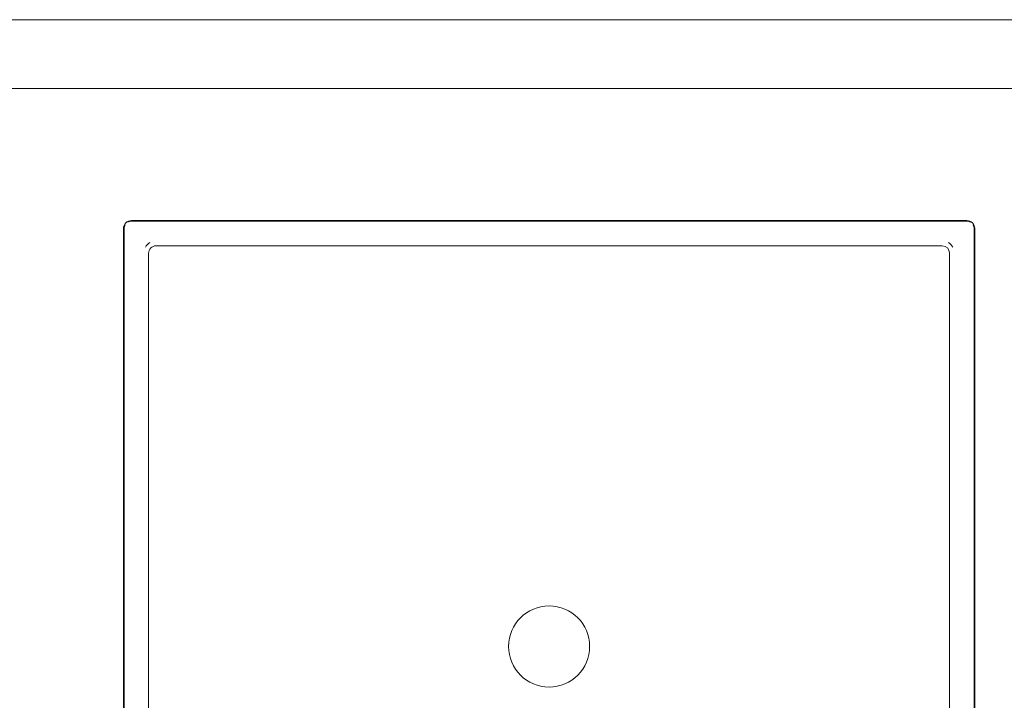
# Model space of a CAD drawing. Header units: millimetres. Extents: x -281 to 121694, y -16481 to 65128.
# Tile 141 of 256: x 14884 to 15285, y 40623 to 40900. Entities that reach past the tile are written whole.
import ezdxf

# ---------------------------------------------------------------- set-up
doc = ezdxf.new("R2010")
doc.units = ezdxf.units.MM
for name, color, linetype, lineweight in [('A--L$01A__Algemeen', 7, 'Continuous', 5), ('A--L74__VasteSanitaireVoorz', 1, 'Continuous', 5), ('A--L82__LosseGebruikersInvent', 1, 'Continuous', 5)]:
    doc.layers.add(name, color=color, linetype=linetype, lineweight=lineweight)

# ---------------------------------------------------------------- blocks, each defined once
blk = doc.blocks.new('NLRS_82_FU_UN_spoekbak_gen_kad - spoelbak dxbxh 900x1200x957-V285-L_80_ 13')
at = {"layer": 'A--L$01A__Algemeen'}
for p, q in [((-173.28, -492.32), (-173.28, -152.32)), ((173.28, -152.32), (173.28, -492.32)), ((170, -495.6), (-170, -495.6)), ((-572, -549.32), (572, -549.32)), ((0, -549.32), (-572, -549.32)), ((0, -549.32), (572, -549.32)), ((-600, -577.32), (600, -577.32))]:
    blk.add_line(p, q, dxfattribs=at)
for centre, start, end in [((-170, -492.32), 180, 270), ((170, -492.32), 270, 0)]:
    blk.add_arc(centre, 3.28, start, end, dxfattribs=at)
at = {"layer": 'A--L74__VasteSanitaireVoorz'}
for p, q in [((-173, -492.32), (-173, -152.32)), ((173, -152.32), (173, -492.32)), ((-163, -162.32), (-163, -482.32)), ((163, -482.32), (163, -162.32)), ((-160, -485.32), (160, -485.32)), ((170, -495.32), (-170, -495.32))]:
    blk.add_line(p, q, dxfattribs=at)
for centre, radius, start, end in [((0, -322.32), 16.5, 0, 180), ((0, -322.32), 16.5, 180, 360), ((-160, -482.32), 5, 210, 240), ((-160, -482.32), 3, 180, 270), ((160, -482.32), 3, 270, 0), ((160, -482.32), 5, 300, 330), ((-170, -492.32), 3, 180, 210), ((170, -492.32), 3, 330, 360), ((-170, -492.32), 3, 240, 270), ((170, -492.32), 3, 270, 300)]:
    blk.add_arc(centre, radius, start, end, dxfattribs=at)

msp = doc.modelspace()

# ---------------------------------------------------------------- block references
at = {"layer": 'A--L82__LosseGebruikersInvent', "rotation": 180}
msp.add_blockref('NLRS_82_FU_UN_spoekbak_gen_kad - spoelbak dxbxh 900x1200x957-V285-L_80_ 13', (15099.91, 40322.68), dxfattribs=at)

doc.saveas('drawing.dxf')
